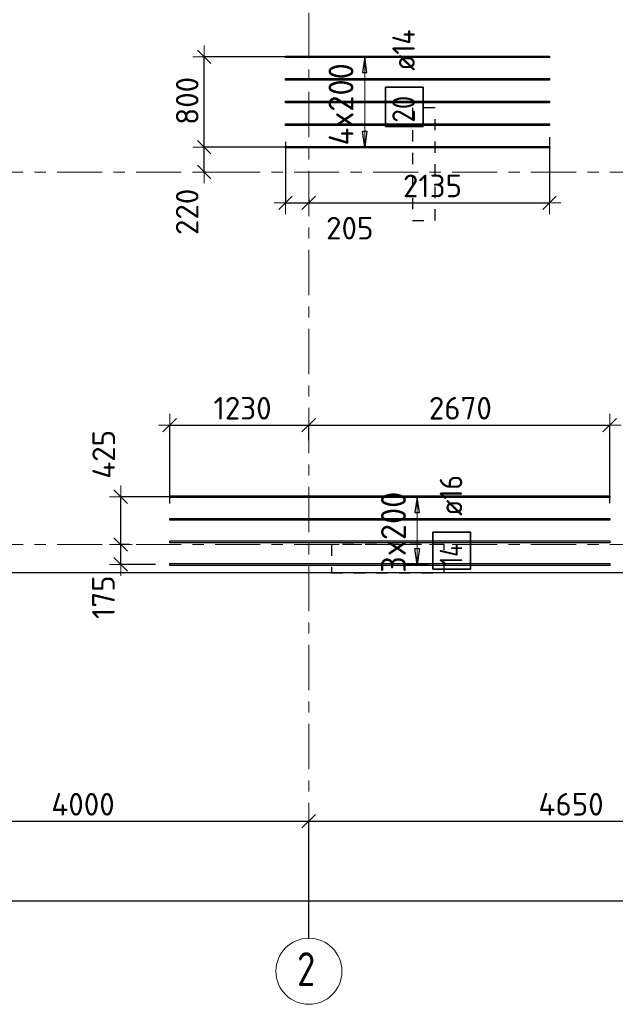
# Model space of a CAD drawing. Header units: metres. Extents: x -38 to 98, y -15 to 21.
# Tile 3 of 147: x 2 to 7, y -4 to 5. Entities that reach past the tile are written whole.
import ezdxf

# ---------------------------------------------------------------- set-up
doc = ezdxf.new("R2010")
doc.units = ezdxf.units.M
doc.header["$PDMODE"] = 65
for name, pattern in [('______11', [0.5, 0.4, -0.05, 0, -0.05]), ('______2', [0.0405, 0.03, -0.0105]), ('______5', [1.1, 0.8, -0.1, 0.1, -0.1])]:
    doc.linetypes.add(name, pattern=pattern)
for name, color, linetype, lineweight in [('XR$1$Осевая линия (1)', 7, '______5', 13), ('XR$1$Размерная линия (1)', 7, 'Continuous', 13), ('XR$4$Перекрытие (1)', 7, 'Continuous', 35), ('XR$4$Размерная линия (1)', 7, 'Continuous', 13)]:
    doc.layers.add(name, color=color, linetype=linetype, lineweight=lineweight)
doc.layers.add('XR$4$Арм.стержн.Доп. Арм верхн.зоны Х', color=7, linetype='Continuous', lineweight=35, true_color=0x8c8cff)
doc.layers.add('XR$6$Стена_ бетон несущ.', color=7, linetype='Continuous', lineweight=70, true_color=0xb4b496)
doc.styles.add('ISOCPEUR', font='txt')
doc.dimstyles.new('DIMSTYLE_3', dxfattribs={"dimtxt": 0.2, "dimasz": 0.2, "dimexe": 0, "dimexo": 0, "dimgap": 0.1, "dimtad": 2, "dimdec": 0, "dimlfac": 1000, "dimrnd": 5, "dimzin": 12, "dimdsep": 46, "dimtxsty": 'ISOCPEUR', "dimblk1": 'ALL_ML_STRICH', "dimblk2": 'ALL_ML_STRICH', "dimsah": 1, "dimcen": 0, "dimclrd": 7, "dimclre": 256, "dimclrt": 7, "dimadec": 0, "dimazin": 0, "dimtfac": 1, "dimtdec": 0, "dimtix": 1, "dimtmove": 2, "dimatfit": 3, "dimfxl": 0, "dimtzin": 0, "dimlwd": 0, "dimlwe": -3, "dimarcsym": 0})
doc.dimstyles.new('DIMSTYLE_33', dxfattribs={"dimtxt": 0.2, "dimasz": 0.2, "dimexe": 0, "dimexo": 0, "dimgap": 0.1, "dimtad": 2, "dimdec": 0, "dimlfac": 1000, "dimrnd": 5, "dimzin": 12, "dimdsep": 46, "dimtxsty": 'ISOCPEUR', "dimblk1": 'ALL_ML_STRICH', "dimblk2": 'ALL_ML_STRICH', "dimsah": 1, "dimcen": 0, "dimclrd": 7, "dimclre": 256, "dimclrt": 7, "dimadec": 0, "dimazin": 0, "dimtfac": 1, "dimtdec": 0, "dimtix": 1, "dimtmove": 2, "dimatfit": 3, "dimfxl": 0, "dimtvp": 1.2, "dimtzin": 0, "dimlwd": 0, "dimlwe": -3, "dimarcsym": 0})
doc.dimstyles.new('DIMSTYLE_34', dxfattribs={"dimtxt": 0.2, "dimasz": 0.2, "dimexe": 0, "dimexo": 0, "dimgap": 0.1, "dimtad": 0, "dimdec": 0, "dimlfac": 1000, "dimrnd": 5, "dimzin": 12, "dimdsep": 46, "dimtxsty": 'ISOCPEUR', "dimblk1": 'ALL_ML_STRICH', "dimblk2": 'ALL_ML_STRICH', "dimsah": 1, "dimcen": 0, "dimclrd": 7, "dimclre": 256, "dimclrt": 7, "dimadec": 0, "dimazin": 0, "dimtfac": 1, "dimtdec": 0, "dimtix": 1, "dimtmove": 2, "dimatfit": 3, "dimfxl": 0, "dimtvp": 1.2, "dimtzin": 0, "dimlwd": 0, "dimlwe": -3, "dimarcsym": 0})

# ---------------------------------------------------------------- blocks, each defined once
blk = doc.blocks.new('ALL_ML_STRICH')
at = {"color": 0, "linetype": 'ByBlock', "lineweight": -2}
for p, q in [((0, -0.5), (0, 0.5)), ((-1, 0), (0.5, 0)), ((-0.3, -0.3), (0.3, 0.3))]:
    blk.add_line(p, q, dxfattribs=at)
blk = doc.blocks.new('*D11')
at = {"layer": 'DEFPOINTS', "color": 7, "linetype": 'Continuous', "lineweight": 13, "transparency": 33554687}
for p in [(0.5, -3.1033), (61.6, -3.1401), (0.5, -3.1563)]:
    blk.add_point(p, dxfattribs=at)
at = {"layer": 'XR$1$Размерная линия (1)', "color": 9, "linetype": 'Continuous', "lineweight": -2, "true_color": 0xc7c7c7, "transparency": 33554687}
for p, q in [((0.5, -3.1233), (0.5, -3.1563)), ((61.6, -3.1563), (61.6, -3.1563))]:
    blk.add_line(p, q, dxfattribs=at)
at = {"layer": 'XR$1$Размерная линия (1)', "color": 7, "linetype": 'Continuous', "lineweight": -2, "transparency": 33554687}
blk.add_line((0.5, -3.1563), (61.6, -3.1563), dxfattribs=at)
at = {"layer": 'XR$1$Размерная линия (1)', "color": 7, "linetype": 'Continuous', "lineweight": 13, "transparency": 33554687, "xscale": 0.2, "yscale": 0.2, "zscale": 0.2, "rotation": 180}
blk.add_blockref('ALL_ML_STRICH', (0.5, -3.1563), dxfattribs=at)
at = {"layer": 'XR$1$Размерная линия (1)', "color": 7, "linetype": 'Continuous', "lineweight": 13, "transparency": 33554687, "xscale": 0.2, "yscale": 0.2, "zscale": 0.2}
blk.add_blockref('ALL_ML_STRICH', (61.6, -3.1563), dxfattribs=at)
at = {"layer": 'XR$1$Размерная линия (1)', "color": 7, "linetype": 'Continuous', "lineweight": 13, "transparency": 33554687, "insert": (31.1, -3.0063), "char_height": 0.2, "width": 1, "attachment_point": 5, "style": 'ISOCPEUR'}
blk.add_mtext('\\A1;{61100}', dxfattribs=at)
blk = doc.blocks.new('*D12')
at = {"layer": 'DEFPOINTS', "color": 7, "linetype": 'Continuous', "lineweight": 13, "transparency": 33554687}
for p in [(0.5, -2.452), (4.5, -3.5132), (0.5, -3.6215)]:
    blk.add_point(p, dxfattribs=at)
at = {"layer": 'XR$1$Размерная линия (1)', "color": 9, "linetype": 'Continuous', "lineweight": -2, "true_color": 0xc7c7c7, "transparency": 33554687}
for p, q in [((0.5, -3.6015), (0.5, -2.452)), ((4.5, -3.4932), (4.5, -2.452))]:
    blk.add_line(p, q, dxfattribs=at)
at = {"layer": 'XR$1$Размерная линия (1)', "color": 7, "linetype": 'Continuous', "lineweight": -2, "transparency": 33554687}
blk.add_line((0.5, -2.452), (4.5, -2.452), dxfattribs=at)
at = {"layer": 'XR$1$Размерная линия (1)', "color": 7, "linetype": 'Continuous', "lineweight": 13, "transparency": 33554687, "xscale": 0.2, "yscale": 0.2, "zscale": 0.2, "rotation": 180}
blk.add_blockref('ALL_ML_STRICH', (0.5, -2.452), dxfattribs=at)
at = {"layer": 'XR$1$Размерная линия (1)', "color": 7, "linetype": 'Continuous', "lineweight": 13, "transparency": 33554687, "xscale": 0.2, "yscale": 0.2, "zscale": 0.2}
blk.add_blockref('ALL_ML_STRICH', (4.5, -2.452), dxfattribs=at)
at = {"layer": 'XR$1$Размерная линия (1)', "color": 7, "linetype": 'Continuous', "lineweight": 13, "transparency": 33554687, "insert": (2.5, -2.302), "char_height": 0.2, "width": 0.8, "attachment_point": 5, "style": 'ISOCPEUR'}
blk.add_mtext('\\A1;{4000}', dxfattribs=at)
blk = doc.blocks.new('*D13')
at = {"layer": 'DEFPOINTS', "color": 7, "linetype": 'Continuous', "lineweight": 13, "transparency": 33554687}
for p in [(4.5, -2.452), (4.5, -3.5132), (9.15, -3.5132)]:
    blk.add_point(p, dxfattribs=at)
at = {"layer": 'XR$1$Размерная линия (1)', "color": 9, "linetype": 'Continuous', "lineweight": -2, "true_color": 0xc7c7c7, "transparency": 33554687}
for p, q in [((4.5, -3.4932), (4.5, -2.452)), ((9.15, -3.4932), (9.15, -2.452))]:
    blk.add_line(p, q, dxfattribs=at)
at = {"layer": 'XR$1$Размерная линия (1)', "color": 7, "linetype": 'Continuous', "lineweight": -2, "transparency": 33554687}
blk.add_line((4.5, -2.452), (9.15, -2.452), dxfattribs=at)
at = {"layer": 'XR$1$Размерная линия (1)', "color": 7, "linetype": 'Continuous', "lineweight": 13, "transparency": 33554687, "xscale": 0.2, "yscale": 0.2, "zscale": 0.2, "rotation": 180}
blk.add_blockref('ALL_ML_STRICH', (4.5, -2.452), dxfattribs=at)
at = {"layer": 'XR$1$Размерная линия (1)', "color": 7, "linetype": 'Continuous', "lineweight": 13, "transparency": 33554687, "xscale": 0.2, "yscale": 0.2, "zscale": 0.2}
blk.add_blockref('ALL_ML_STRICH', (9.15, -2.452), dxfattribs=at)
at = {"layer": 'XR$1$Размерная линия (1)', "color": 7, "linetype": 'Continuous', "lineweight": 13, "transparency": 33554687, "insert": (6.825, -2.302), "char_height": 0.2, "width": 0.8, "attachment_point": 5, "style": 'ISOCPEUR'}
blk.add_mtext('\\A1;{4650}', dxfattribs=at)
blk = doc.blocks.new('*D278')
at = {"layer": 'DEFPOINTS', "color": 7, "linetype": 'Continuous', "lineweight": 13, "transparency": 33554687}
for p in [(3.268, 1.0571), (4.5, 0.905), (3.268, 0.3423)]:
    blk.add_point(p, dxfattribs=at)
at = {"layer": 'XR$4$Размерная линия (1)', "color": 9, "linetype": 'Continuous', "lineweight": -2, "true_color": 0xc7c7c7, "transparency": 33554687}
for p, q in [((3.268, 0.3623), (3.268, 1.0571)), ((4.5, 0.925), (4.5, 1.0571))]:
    blk.add_line(p, q, dxfattribs=at)
at = {"layer": 'XR$4$Размерная линия (1)', "color": 7, "linetype": 'Continuous', "lineweight": -2, "transparency": 33554687}
blk.add_line((3.268, 1.0571), (4.5, 1.0571), dxfattribs=at)
at = {"layer": 'XR$4$Размерная линия (1)', "color": 7, "linetype": 'Continuous', "lineweight": 13, "transparency": 33554687, "xscale": 0.2, "yscale": 0.2, "zscale": 0.2, "rotation": 180}
blk.add_blockref('ALL_ML_STRICH', (3.268, 1.0571), dxfattribs=at)
at = {"layer": 'XR$4$Размерная линия (1)', "color": 7, "linetype": 'Continuous', "lineweight": 13, "transparency": 33554687, "xscale": 0.2, "yscale": 0.2, "zscale": 0.2}
blk.add_blockref('ALL_ML_STRICH', (4.5, 1.0571), dxfattribs=at)
at = {"layer": 'XR$4$Размерная линия (1)', "color": 7, "linetype": 'Continuous', "lineweight": 13, "transparency": 33554687, "insert": (3.914, 1.2071), "char_height": 0.2, "width": 0.8, "attachment_point": 5, "style": 'ISOCPEUR'}
blk.add_mtext('\\A1;{1230}', dxfattribs=at)
blk = doc.blocks.new('*D279')
at = {"layer": 'DEFPOINTS', "color": 7, "linetype": 'Continuous', "lineweight": 13, "transparency": 33554687}
for p in [(4.5, 1.0571), (4.5, 0.905), (7.168, 0.3473)]:
    blk.add_point(p, dxfattribs=at)
at = {"layer": 'XR$4$Размерная линия (1)', "color": 9, "linetype": 'Continuous', "lineweight": -2, "true_color": 0xc7c7c7, "transparency": 33554687}
for p, q in [((4.5, 0.925), (4.5, 1.0571)), ((7.168, 0.3673), (7.168, 1.0571))]:
    blk.add_line(p, q, dxfattribs=at)
at = {"layer": 'XR$4$Размерная линия (1)', "color": 7, "linetype": 'Continuous', "lineweight": -2, "transparency": 33554687}
blk.add_line((4.5, 1.0571), (7.168, 1.0571), dxfattribs=at)
at = {"layer": 'XR$4$Размерная линия (1)', "color": 7, "linetype": 'Continuous', "lineweight": 13, "transparency": 33554687, "xscale": 0.2, "yscale": 0.2, "zscale": 0.2, "rotation": 180}
blk.add_blockref('ALL_ML_STRICH', (4.5, 1.0571), dxfattribs=at)
at = {"layer": 'XR$4$Размерная линия (1)', "color": 7, "linetype": 'Continuous', "lineweight": 13, "transparency": 33554687, "xscale": 0.2, "yscale": 0.2, "zscale": 0.2}
blk.add_blockref('ALL_ML_STRICH', (7.168, 1.0571), dxfattribs=at)
at = {"layer": 'XR$4$Размерная линия (1)', "color": 7, "linetype": 'Continuous', "lineweight": 13, "transparency": 33554687, "insert": (5.844, 1.2071), "char_height": 0.2, "width": 0.8, "attachment_point": 5, "style": 'ISOCPEUR'}
blk.add_mtext('\\A1;{2670}', dxfattribs=at)
blk = doc.blocks.new('*D280')
at = {"layer": 'DEFPOINTS', "color": 7, "linetype": 'Continuous', "lineweight": 13, "transparency": 33554687}
for p in [(2.9275, 0), (2.8341, -0.1768), (3.1611, -0.1768)]:
    blk.add_point(p, dxfattribs=at)
at = {"layer": 'XR$4$Размерная линия (1)', "color": 9, "linetype": 'Continuous', "lineweight": -2, "true_color": 0xc7c7c7, "transparency": 33554687}
for p, q in [((2.9075, 0), (2.8341, 0)), ((3.1411, -0.1768), (2.8341, -0.1768))]:
    blk.add_line(p, q, dxfattribs=at)
at = {"layer": 'XR$4$Размерная линия (1)', "color": 7, "linetype": 'Continuous', "lineweight": -2, "transparency": 33554687}
blk.add_line((2.8341, -0.1768), (2.8341, 0), dxfattribs=at)
at = {"layer": 'XR$4$Размерная линия (1)', "color": 7, "linetype": 'Continuous', "lineweight": 13, "transparency": 33554687, "xscale": 0.2, "yscale": 0.2, "zscale": 0.2}
for p, rotation in [((2.8341, 0), 90), ((2.8341, -0.1768), 270)]:
    blk.add_blockref('ALL_ML_STRICH', p, dxfattribs=dict(at, rotation=rotation))
at = {"layer": 'XR$4$Размерная линия (1)', "color": 7, "linetype": 'Continuous', "lineweight": 13, "transparency": 33554687, "insert": (2.6805, -0.4671), "char_height": 0.2, "width": 0.6, "attachment_point": 5, "rotation": 90, "style": 'ISOCPEUR'}
blk.add_mtext('\\A1;{175}', dxfattribs=at)
blk = doc.blocks.new('*D281')
at = {"layer": 'DEFPOINTS', "color": 7, "linetype": 'Continuous', "lineweight": 13, "transparency": 33554687}
for p in [(3.3071, 0.4232), (2.8341, 0), (2.9275, 0)]:
    blk.add_point(p, dxfattribs=at)
at = {"layer": 'XR$4$Размерная линия (1)', "color": 9, "linetype": 'Continuous', "lineweight": -2, "true_color": 0xc7c7c7, "transparency": 33554687}
for p, q in [((3.2871, 0.4232), (2.8341, 0.4232)), ((2.9075, 0), (2.8341, 0))]:
    blk.add_line(p, q, dxfattribs=at)
at = {"layer": 'XR$4$Размерная линия (1)', "color": 7, "linetype": 'Continuous', "lineweight": -2, "transparency": 33554687}
blk.add_line((2.8341, 0), (2.8341, 0.4232), dxfattribs=at)
at = {"layer": 'XR$4$Размерная линия (1)', "color": 7, "linetype": 'Continuous', "lineweight": 13, "transparency": 33554687, "xscale": 0.2, "yscale": 0.2, "zscale": 0.2}
for p, rotation in [((2.8341, 0.4232), 90), ((2.8341, 0), 270)]:
    blk.add_blockref('ALL_ML_STRICH', p, dxfattribs=dict(at, rotation=rotation))
at = {"layer": 'XR$4$Размерная линия (1)', "color": 7, "linetype": 'Continuous', "lineweight": 13, "transparency": 33554687, "insert": (2.6832, 0.7984), "char_height": 0.2, "width": 0.6, "attachment_point": 5, "rotation": 90, "style": 'ISOCPEUR'}
blk.add_mtext('\\A1;{425}', dxfattribs=at)
blk = doc.blocks.new('*D284')
at = {"layer": 'DEFPOINTS', "color": 7, "linetype": 'Continuous', "lineweight": 13, "transparency": 33554687}
for p in [(4.3517, 3.5208), (3.5735, 3.3), (3.6046, 3.3)]:
    blk.add_point(p, dxfattribs=at)
at = {"layer": 'XR$4$Размерная линия (1)', "color": 9, "linetype": 'Continuous', "lineweight": -2, "true_color": 0xc7c7c7, "transparency": 33554687}
for p, q in [((4.3317, 3.5208), (3.5735, 3.5208)), ((3.5846, 3.3), (3.5735, 3.3))]:
    blk.add_line(p, q, dxfattribs=at)
at = {"layer": 'XR$4$Размерная линия (1)', "color": 7, "linetype": 'Continuous', "lineweight": -2, "transparency": 33554687}
blk.add_line((3.5735, 3.3), (3.5735, 3.5208), dxfattribs=at)
at = {"layer": 'XR$4$Размерная линия (1)', "color": 7, "linetype": 'Continuous', "lineweight": 13, "transparency": 33554687, "xscale": 0.2, "yscale": 0.2, "zscale": 0.2}
for p, rotation in [((3.5735, 3.5208), 90), ((3.5735, 3.3), 270)]:
    blk.add_blockref('ALL_ML_STRICH', p, dxfattribs=dict(at, rotation=rotation))
at = {"layer": 'XR$4$Размерная линия (1)', "color": 7, "linetype": 'Continuous', "lineweight": 13, "transparency": 33554687, "insert": (3.4231, 2.9473), "char_height": 0.2, "width": 0.6, "attachment_point": 5, "rotation": 90, "style": 'ISOCPEUR'}
blk.add_mtext('\\A1;{220}', dxfattribs=at)
blk = doc.blocks.new('*D285')
at = {"layer": 'DEFPOINTS', "color": 7, "linetype": 'Continuous', "lineweight": 13, "transparency": 33554687}
for p in [(4.3245, 4.3208), (3.5735, 3.5208), (4.3517, 3.5208)]:
    blk.add_point(p, dxfattribs=at)
at = {"layer": 'XR$4$Размерная линия (1)', "color": 9, "linetype": 'Continuous', "lineweight": -2, "true_color": 0xc7c7c7, "transparency": 33554687}
for p, q in [((4.3045, 4.3208), (3.5735, 4.3208)), ((4.3317, 3.5208), (3.5735, 3.5208))]:
    blk.add_line(p, q, dxfattribs=at)
at = {"layer": 'XR$4$Размерная линия (1)', "color": 7, "linetype": 'Continuous', "lineweight": -2, "transparency": 33554687}
blk.add_line((3.5735, 3.5208), (3.5735, 4.3208), dxfattribs=at)
at = {"layer": 'XR$4$Размерная линия (1)', "color": 7, "linetype": 'Continuous', "lineweight": 13, "transparency": 33554687, "xscale": 0.2, "yscale": 0.2, "zscale": 0.2}
for p, rotation in [((3.5735, 4.3208), 90), ((3.5735, 3.5208), 270)]:
    blk.add_blockref('ALL_ML_STRICH', p, dxfattribs=dict(at, rotation=rotation))
at = {"layer": 'XR$4$Размерная линия (1)', "color": 7, "linetype": 'Continuous', "lineweight": 13, "transparency": 33554687, "insert": (3.4235, 3.9308), "char_height": 0.2, "width": 0.6, "attachment_point": 5, "rotation": 90, "style": 'ISOCPEUR'}
blk.add_mtext('\\A1;{800}', dxfattribs=at)
blk = doc.blocks.new('*D286')
at = {"layer": 'DEFPOINTS', "color": 7, "linetype": 'Continuous', "lineweight": 13, "transparency": 33554687}
for p in [(4.2943, 3.5867), (4.5, 3.0789), (4.2943, 3.0271)]:
    blk.add_point(p, dxfattribs=at)
at = {"layer": 'XR$4$Размерная линия (1)', "color": 9, "linetype": 'Continuous', "lineweight": -2, "true_color": 0xc7c7c7, "transparency": 33554687}
for p, q in [((4.2943, 3.5667), (4.2943, 3.0271)), ((4.5, 3.0589), (4.5, 3.0271))]:
    blk.add_line(p, q, dxfattribs=at)
at = {"layer": 'XR$4$Размерная линия (1)', "color": 7, "linetype": 'Continuous', "lineweight": -2, "transparency": 33554687}
blk.add_line((4.2943, 3.0271), (4.5, 3.0271), dxfattribs=at)
at = {"layer": 'XR$4$Размерная линия (1)', "color": 7, "linetype": 'Continuous', "lineweight": 13, "transparency": 33554687, "xscale": 0.2, "yscale": 0.2, "zscale": 0.2, "rotation": 180}
blk.add_blockref('ALL_ML_STRICH', (4.2943, 3.0271), dxfattribs=at)
at = {"layer": 'XR$4$Размерная линия (1)', "color": 7, "linetype": 'Continuous', "lineweight": 13, "transparency": 33554687, "xscale": 0.2, "yscale": 0.2, "zscale": 0.2}
blk.add_blockref('ALL_ML_STRICH', (4.5, 3.0271), dxfattribs=at)
at = {"layer": 'XR$4$Размерная линия (1)', "color": 7, "linetype": 'Continuous', "lineweight": 13, "transparency": 33554687, "insert": (4.8638, 2.8024), "char_height": 0.2, "width": 0.6, "attachment_point": 5, "style": 'ISOCPEUR'}
blk.add_mtext('\\A1;{205}', dxfattribs=at)
blk = doc.blocks.new('*D287')
at = {"layer": 'DEFPOINTS', "color": 7, "linetype": 'Continuous', "lineweight": 13, "transparency": 33554687}
for p in [(6.6343, 3.6281), (4.5, 3.0789), (4.5, 3.0271)]:
    blk.add_point(p, dxfattribs=at)
at = {"layer": 'XR$4$Размерная линия (1)', "color": 9, "linetype": 'Continuous', "lineweight": -2, "true_color": 0xc7c7c7, "transparency": 33554687}
for p, q in [((6.6343, 3.6081), (6.6343, 3.0271)), ((4.5, 3.0589), (4.5, 3.0271))]:
    blk.add_line(p, q, dxfattribs=at)
at = {"layer": 'XR$4$Размерная линия (1)', "color": 7, "linetype": 'Continuous', "lineweight": -2, "transparency": 33554687}
blk.add_line((4.5, 3.0271), (6.6343, 3.0271), dxfattribs=at)
at = {"layer": 'XR$4$Размерная линия (1)', "color": 7, "linetype": 'Continuous', "lineweight": 13, "transparency": 33554687, "xscale": 0.2, "yscale": 0.2, "zscale": 0.2, "rotation": 180}
blk.add_blockref('ALL_ML_STRICH', (4.5, 3.0271), dxfattribs=at)
at = {"layer": 'XR$4$Размерная линия (1)', "color": 7, "linetype": 'Continuous', "lineweight": 13, "transparency": 33554687, "xscale": 0.2, "yscale": 0.2, "zscale": 0.2}
blk.add_blockref('ALL_ML_STRICH', (6.6343, 3.0271), dxfattribs=at)
at = {"layer": 'XR$4$Размерная линия (1)', "color": 7, "linetype": 'Continuous', "lineweight": 13, "transparency": 33554687, "insert": (5.5971, 3.1771), "char_height": 0.2, "width": 0.8, "attachment_point": 5, "style": 'ISOCPEUR'}
blk.add_mtext('\\A1;{2135}', dxfattribs=at)

msp = doc.modelspace()

# ---------------------------------------------------------------- linework, layer by layer
at = {"layer": 'XR$1$Осевая линия (1)', "color": 253, "linetype": '______11', "lineweight": 13, "true_color": 0xa0a0a0, "transparency": 33554687}
for p, q in [((4.5, -3.39), (4.5, 19.78)), ((-2.63, 3.3), (62.6, 3.3)), ((-2.63, 0), (62.6, 0))]:
    msp.add_line(p, q, dxfattribs=at)
at = {"layer": 'XR$1$Осевая линия (1)', "color": 7, "linetype": 'Continuous', "lineweight": 13, "transparency": 33554687}
msp.add_circle((4.5024, -3.7819), 0.2924, dxfattribs=at)
at = {"layer": 'XR$4$Арм.стержн.Доп. Арм верхн.зоны Х', "color": 253, "linetype": 'Continuous', "lineweight": -3, "true_color": 0xa0a0a0, "transparency": 33554687}
for p, q in [((4.9963, 4.3208), (4.8963, 4.3208)), ((4.9963, 4.3208), (5.0963, 4.3208)), ((4.9963, 3.5208), (4.8963, 3.5208)), ((4.9963, 3.5208), (5.0963, 3.5208)), ((5.4612, 0.4232), (5.3612, 0.4232)), ((5.4612, 0.4232), (5.5612, 0.4232)), ((5.4612, -0.1768), (5.3612, -0.1768)), ((5.4612, -0.1768), (5.5612, -0.1768))]:
    msp.add_line(p, q, dxfattribs=at)
at = {"layer": 'XR$4$Арм.стержн.Доп. Арм верхн.зоны Х', "color": 7, "linetype": 'Continuous', "lineweight": 25, "transparency": 33554687}
for p, q in [((4.9963, 4.3208), (4.9763, 4.1808)), ((5.0163, 4.1808), (4.9963, 4.3208)), ((4.9763, 4.1808), (5.0163, 4.1808)), ((4.9963, 3.5208), (4.9763, 3.6608)), ((4.9763, 3.6608), (5.0163, 3.6608)), ((5.0163, 3.6608), (4.9963, 3.5208)), ((5.4612, 0.4232), (5.4412, 0.2832)), ((5.4812, 0.2832), (5.4612, 0.4232)), ((5.4412, 0.2832), (5.4812, 0.2832)), ((5.4612, -0.1768), (5.4412, -0.0368)), ((5.4412, -0.0368), (5.4812, -0.0368)), ((5.4812, -0.0368), (5.4612, -0.1768))]:
    msp.add_line(p, q, dxfattribs=at)
at = {"layer": 'XR$4$Арм.стержн.Доп. Арм верхн.зоны Х', "color": 7, "linetype": 'Continuous', "lineweight": 13, "transparency": 33554687}
for p, q in [((4.9963, 4.3208), (4.9963, 4.3208)), ((4.9963, 3.5208), (4.9963, 4.3208)), ((4.9963, 3.5208), (4.9963, 3.5208)), ((5.4612, 0.4232), (5.4612, 0.4232)), ((5.4612, -0.1768), (5.4612, 0.4232)), ((5.4612, -0.1768), (5.4612, -0.1768))]:
    msp.add_line(p, q, dxfattribs=at)
at = {"layer": 'XR$4$Арм.стержн.Доп. Арм верхн.зоны Х', "color": 7, "linetype": 'Continuous', "lineweight": 25, "transparency": 33554687}
for points in [[(6.6343, 4.3138), (4.2943, 4.3138), (4.2943, 4.3278), (6.6343, 4.3278), (6.6343, 4.3138)], [(6.6343, 4.1138), (4.2943, 4.1138), (4.2943, 4.1278), (6.6343, 4.1278), (6.6343, 4.1138)], [(6.6343, 3.9138), (4.2943, 3.9138), (4.2943, 3.9278), (6.6343, 3.9278), (6.6343, 3.9138)], [(6.6343, 3.7138), (4.2943, 3.7138), (4.2943, 3.7278), (6.6343, 3.7278), (6.6343, 3.7138)], [(6.6343, 3.5138), (4.2943, 3.5138), (4.2943, 3.5278), (6.6343, 3.5278), (6.6343, 3.5138)], [(7.168, 0.4152), (3.268, 0.4152), (3.268, 0.4312), (7.168, 0.4312), (7.168, 0.4152)], [(7.168, 0.2152), (3.268, 0.2152), (3.268, 0.2312), (7.168, 0.2312), (7.168, 0.2152)], [(7.168, 0.0152), (3.268, 0.0152), (3.268, 0.0312), (7.168, 0.0312), (7.168, 0.0152)], [(7.168, -0.1848), (3.268, -0.1848), (3.268, -0.1688), (7.168, -0.1688), (7.168, -0.1848)]]:
    msp.add_lwpolyline(points, dxfattribs=at)
at = {"layer": 'XR$4$Арм.стержн.Доп. Арм верхн.зоны Х', "color": 7, "linetype": 'Continuous', "lineweight": 35, "transparency": 33554687}
for points in [[(5.514, 3.7046), (5.514, 4.0512), (5.1807, 4.0512), (5.1807, 3.7046), (5.514, 3.7046)], [(5.9345, -0.2183), (5.9345, 0.1084), (5.6012, 0.1084), (5.6012, -0.2183), (5.9345, -0.2183)]]:
    msp.add_lwpolyline(points, dxfattribs=at)
at = {"layer": 'XR$4$Перекрытие (1)', "color": 7, "linetype": 'Continuous', "lineweight": 25, "transparency": 33554687}
msp.add_line((13.6501, -0.2498), (0.25, -0.2498), dxfattribs=at)
at = {"layer": 'XR$6$Стена_ бетон несущ.', "color": 253, "linetype": '______2', "lineweight": -3, "true_color": 0xa0a0a0, "transparency": 33554687}
for p, q in [((5.42, 3.87), (5.42, 2.87)), ((5.62, 3.87), (5.42, 3.87)), ((5.62, 2.87), (5.62, 3.87)), ((5.42, 2.87), (5.62, 2.87)), ((5.7006, 0), (4.7006, 0)), ((4.7006, 0), (4.7006, -0.25)), ((5.7006, -0.25), (5.7006, 0)), ((4.7006, -0.25), (5.7006, -0.25))]:
    msp.add_line(p, q, dxfattribs=at)

# ---------------------------------------------------------------- texts
at = {"layer": 'XR$1$Осевая линия (1)', "color": 7, "linetype": 'Continuous', "lineweight": 13, "transparency": 33554687, "insert": (4.3974, -3.9124), "char_height": 0.3, "width": 0.326407, "attachment_point": 7, "style": 'ISOCPEUR'}
msp.add_mtext('\\W0.78;2', dxfattribs=at)
at = {"layer": 'XR$4$Арм.стержн.Доп. Арм верхн.зоны Х', "color": 7, "linetype": 'Continuous', "lineweight": 25, "transparency": 33554687, "char_height": 0.2, "attachment_point": 7, "rotation": 90, "style": 'ISOCPEUR'}
for s, insert, width in [('\\W0.89; ø14 ', (5.4407, 4.0846), 0.769432), ('\\W0.87;20', (5.4407, 3.7379), 0.367208), ('\\W0.89; ø16 ', (5.8612, 0.1417), 0.749105), ('\\W0.76;14', (5.8612, -0.185), 0.336375)]:
    msp.add_mtext(s, dxfattribs=dict(at, insert=insert, width=width))
at = {"layer": 'XR$4$Арм.стержн.Доп. Арм верхн.зоны Х', "color": 7, "linetype": 'Continuous', "lineweight": 13, "transparency": 33554687, "char_height": 0.22, "attachment_point": 7, "rotation": 90, "style": 'ISOCPEUR'}
for s, insert, width in [('\\W0.95;4x200', (4.8963, 3.5358), 0.895564), ('\\W0.95;3x200', (5.3612, -0.2508), 0.873359)]:
    msp.add_mtext(s, dxfattribs=dict(at, insert=insert, width=width))

# ---------------------------------------------------------------- dimensions: what is measured, and where the dimension line sits
at = {"layer": 'XR$1$Размерная линия (1)', "color": 7, "linetype": 'Continuous', "lineweight": 13, "transparency": 33554687}
for base, p1, p2, picture, middle in [((4.5, -2.452), (0.5, -3.6015), (4.5, -3.4932), '*D12', (2.5, -2.302)), ((9.15, -2.452), (4.5, -3.4932), (9.15, -3.4932), '*D13', (6.825, -2.302)), ((61.6, -3.1563), (0.5, -3.1233), (61.6, -3.1563), '*D11', (31.1, -3.0063))]:
    dim = msp.add_linear_dim(base=base, p1=p1, p2=p2, dimstyle='DIMSTYLE_3', override={"dimpost": '<>', "dimclrd": 7, "dimclre": 9, "dimclrt": 7, "dimlwd": 0, "dimlwe": 65533}, dxfattribs=at)
    dim.commit()
    dim.dimension.update_dxf_attribs({"geometry": picture, "text_midpoint": middle, "dimtype": 160})
at = {"layer": 'XR$4$Размерная линия (1)', "color": 7, "linetype": 'Continuous', "lineweight": 13, "transparency": 33554687}
for base, p1, p2, dimstyle, picture, middle in [((3.5735, 4.3208), (4.3317, 3.5208), (4.3045, 4.3208), 'DIMSTYLE_3', '*D285', (3.4235, 3.9308)), ((3.5735, 3.5208), (3.5846, 3.3), (4.3317, 3.5208), 'DIMSTYLE_33', '*D284', (3.4231, 2.9473)), ((2.8341, 0.4232), (2.9075, 0), (3.2871, 0.4232), 'DIMSTYLE_33', '*D281', (2.6832, 0.7984)), ((2.8341, 0), (3.1411, -0.1768), (2.9075, 0), 'DIMSTYLE_33', '*D280', (2.6805, -0.4671))]:
    dim = msp.add_linear_dim(base=base, p1=p1, p2=p2, angle=90, dimstyle=dimstyle, override={"dimpost": '<>', "dimclrd": 7, "dimclre": 9, "dimclrt": 7, "dimlwd": 0, "dimlwe": 65533}, dxfattribs=at)
    dim.commit()
    dim.dimension.update_dxf_attribs({"geometry": picture, "text_midpoint": middle, "dimtype": 160})
for base, p1, p2, dimstyle, picture, middle in [((4.5, 3.0271), (4.2943, 3.5667), (4.5, 3.0589), 'DIMSTYLE_34', '*D286', (4.8638, 2.8024)), ((6.6343, 3.0271), (4.5, 3.0589), (6.6343, 3.6081), 'DIMSTYLE_3', '*D287', (5.5971, 3.1771)), ((4.5, 1.0571), (3.268, 0.3623), (4.5, 0.925), 'DIMSTYLE_3', '*D278', (3.914, 1.2071)), ((7.168, 1.0571), (4.5, 0.925), (7.168, 0.3673), 'DIMSTYLE_3', '*D279', (5.844, 1.2071))]:
    dim = msp.add_linear_dim(base=base, p1=p1, p2=p2, dimstyle=dimstyle, override={"dimpost": '<>', "dimclrd": 7, "dimclre": 9, "dimclrt": 7, "dimlwd": 0, "dimlwe": 65533}, dxfattribs=at)
    dim.commit()
    dim.dimension.update_dxf_attribs({"geometry": picture, "text_midpoint": middle, "dimtype": 160})

doc.saveas('drawing.dxf')
